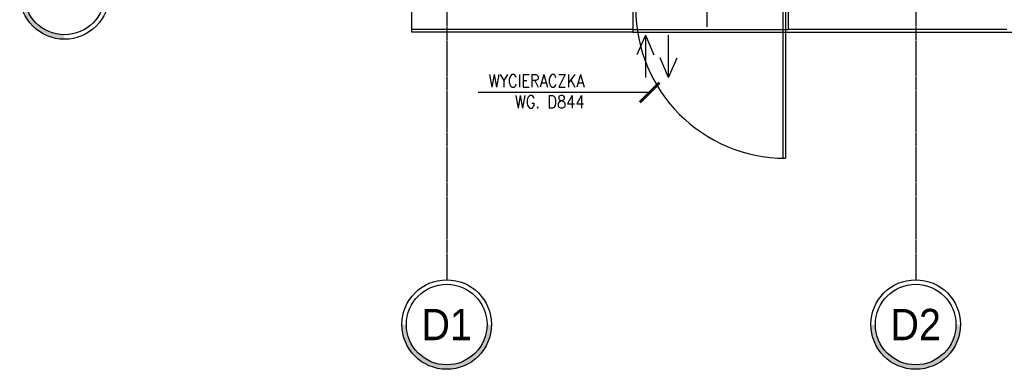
# Model space of a CAD drawing. Header units: inches. Extents: x 788 to 26783, y -4103 to 21.
# Tile 24 of 101: x 3784 to 4487, y -4103 to -3853. Entities that reach past the tile are written whole.
import ezdxf
from ezdxf.enums import TextEntityAlignment as Align

# ---------------------------------------------------------------- set-up
doc = ezdxf.new("R2010")
doc.units = ezdxf.units.IN
doc.header["$MEASUREMENT"] = 0
for name, pattern in [('CENTER', [2, 1.25, -0.25, 0.25, -0.25]), ('DASHED', [0.75, 0.5, -0.25]), ('DASHED2', [0.375, 0.25, -0.125])]:
    doc.linetypes.add(name, pattern=pattern)
for name, color, linetype in [('Drz---drzwi', 5, 'Continuous'), ('Fas-metal-widok', 8, 'Continuous'), ('Ins-went', 141, 'Continuous'), ('Opis-wykonczen', 2, 'Continuous'), ('Os-osie glowne', 1, 'CENTER'), ('Os-osie-opis', 2, 'Continuous'), ('Sc-izolacja term-styropian', 151, 'STYROPIAN-KA'), ('W-idok nad', 5, 'DASHED2')]:
    doc.layers.add(name, color=color, linetype=linetype)
doc.styles.add('dwg_opis duży', font='ARIAL.TTF', dxfattribs={"width": 0.9})
doc.styles.add('ROMANS', font='romans', dxfattribs={"width": 0.85})
doc.linetypes.add('STYROPIAN-KA', pattern='A,0.0001,-0.1,[135,ltypeshp.shx,S=0.1,R=0,X=-0.1,Y=0],0,[135,ltypeshp.shx,S=0.1,R=180,X=0.1,Y=0],-0.1', length=0.2001)
doc.dimstyles.new('CHMIELNA', dxfattribs={"dimscale": 3.5, "dimtxt": 4, "dimasz": 1.5, "dimexe": 3, "dimexo": 0, "dimgap": 1, "dimtad": 1, "dimdec": 1, "dimrnd": 0.5, "dimzin": 12, "dimdsep": 46, "dimtxsty": 'ROMANS', "dimblk": 'DIMTICK', "dimcen": 0.09, "dimse1": 1, "dimse2": 1, "dimclrd": 143, "dimclrt": 53, "dimadec": 0, "dimazin": 0, "dimtfac": 1, "dimtdec": 1, "dimtix": 1, "dimtmove": 2, "dimatfit": 2, "dimldrblk": 'ARCHTICK', "dimfxl": 0, "dimtolj": 1, "dimtzin": 0, "dimarcsym": 0})

# ---------------------------------------------------------------- blocks, each defined once
blk = doc.blocks.new('_opis_osi_liczbowy')
blk.add_hatch(color=256).paths.add_polyline_path([(32, 32), (32, 28.8, -1), (32, -28.8), (32, -32, 1)])
for radius in [32, 28.8]:
    blk.add_circle((32, 0), radius)
at = {"style": 'dwg_opis duży', "width": 0.9}
blk.add_attdef('AXNAMEH', text='', height=22.4, rotation=90, dxfattribs=at).set_placement((32, 0), align=Align.MIDDLE_CENTER)
blk = doc.blocks.new('_opis_osi')
blk.add_hatch(color=256).paths.add_polyline_path([(32, -32), (28.8, -32, -1), (-28.8, -32), (-32, -32, 1)])
for radius in [32, 28.8]:
    blk.add_circle((0, -32), radius)
at = {"style": 'dwg_opis duży', "width": 0.9}
blk.add_attdef('AXNAMEV', text='', height=22.4, rotation=90, dxfattribs=at).set_placement((0, -32), align=Align.MIDDLE_CENTER)
blk = doc.blocks.new('_khjxfkljhkfh')
at = {"ltscale": 7}
for p, q in [((-61, -23), (-61, 34)), ((-7, -10), (-7, -116.98)), ((-5, -10), (-5, -117))]:
    blk.add_line(p, q, dxfattribs=at)
for points in [[(0, 0), (-5, 0), (-5, -10), (0, -10)], [(-112, 0), (-117, 0), (-117, -10), (-112, -10)]]:
    blk.add_lwpolyline(points, close=True, dxfattribs=at)
blk.add_lwpolyline([(-5, -10), (-117, -10)], dxfattribs=at)
blk.add_arc((-5, -10), 107, 180, 270)
blk = doc.blocks.new('_STRZAŁKA_WENT')
for q in [(-6.02, -14.01), (0, -30.24), (6.02, -14.01)]:
    blk.add_line((0, 0), q)
blk = doc.blocks.new('DIMTICK')
for p, q in [((0, 1), (0, -1)), ((-1, 0), (1, 0))]:
    blk.add_line(p, q)
at = {"const_width": 0.141}
blk.add_lwpolyline([(0.707, 0.707), (-0.707, -0.707)], dxfattribs=at)

msp = doc.modelspace()

# ---------------------------------------------------------------- linework, layer by layer
at = {"layer": 'Fas-metal-widok', "ltscale": 0.5}
msp.add_lwpolyline([(4221.93, -3860.03), (4221.93, -3862.03), (4063.93, -3862.03), (4063.93, -3860.03)], dxfattribs=at)
at = {"layer": 'Fas-metal-widok', "linetype": 'DASHED', "ltscale": 0.5}
msp.add_lwpolyline([(4221.93, -3862.03), (5105.93, -3862.03)], dxfattribs=at)
at = {"layer": 'Os-osie glowne'}
for points in [[(4088.93, -2460.03), (4088.93, -4022.92)], [(4423.93, -2460.03), (4423.93, -4022.92)]]:
    msp.add_lwpolyline(points, dxfattribs=at)
at = {"layer": 'Os-osie-opis'}
for points in [[(4088.93, -4022.92), (4088.93, -4038.92)], [(4423.93, -4022.92), (4423.93, -4038.92)]]:
    msp.add_lwpolyline(points, dxfattribs=at)
at = {"layer": 'Sc-izolacja term-styropian', "linetype": 'ByBlock'}
for p, q in [((4063.93, -3860.03), (4063.93, -3657.03)), ((4221.93, -3860.03), (4063.93, -3860.03)), ((4488.93, -3860.03), (4332.93, -3860.03))]:
    msp.add_line(p, q, dxfattribs=at)
for points in [[(4221.93, -3845.03), (4221.93, -3860.03)], [(4332.93, -3845.03), (4332.93, -3860.03)]]:
    msp.add_lwpolyline(points, dxfattribs=at)
at = {"layer": 'W-idok nad'}
msp.add_lwpolyline([(4221.93, -3860.03), (4332.93, -3860.03)], dxfattribs=at)

# ---------------------------------------------------------------- block references
at = {"layer": 'Drz---drzwi'}
msp.add_blockref('_khjxfkljhkfh', (4335.93, -3835.03), dxfattribs=at)
at = {"layer": 'Ins-went', "xscale": -1}
msp.add_blockref('_STRZAŁKA_WENT', (4230.88, -3864.1), dxfattribs=at)
at = {"layer": 'Ins-went', "rotation": 180}
msp.add_blockref('_STRZAŁKA_WENT', (4247.46, -3894.34), dxfattribs=at)
at = {"layer": 'Os-osie-opis'}
ref = msp.add_blockref('_opis_osi', (3847.93, -3835.03), dxfattribs=dict(at, rotation=270))
ref.add_attrib('AXNAMEV', 'DA', dxfattribs={"layer": '0', "height": 22.4, "style": 'dwg_opis duży', "width": 0.9}).set_placement((3816.09, -3835.03), align=Align.MIDDLE_CENTER)
ref = msp.add_blockref('_opis_osi_liczbowy', (4088.93, -4038.92), dxfattribs=dict(at, rotation=270))
ref.add_attrib('AXNAMEH', 'D1', dxfattribs={"layer": '0', "height": 22.4, "style": 'dwg_opis duży', "width": 0.9}).set_placement((4088.93, -4070.91), align=Align.MIDDLE_CENTER)
ref = msp.add_blockref('_opis_osi_liczbowy', (4423.93, -4038.92), dxfattribs=dict(at, rotation=270))
ref.add_attrib('AXNAMEH', 'D2', dxfattribs={"layer": '0', "height": 22.4, "style": 'dwg_opis duży', "width": 0.9}).set_placement((4423.93, -4070.91), align=Align.MIDDLE_CENTER)

# ---------------------------------------------------------------- texts
at = {"layer": 'Opis-wykonczen', "insert": (4187.41, -3892.24), "char_height": 9, "width": 650.8448, "attachment_point": 3, "rotation": 0, "style": 'ROMANS'}
msp.add_mtext('WYCIERACZKA\\PWG. D844', dxfattribs=at)

# ---------------------------------------------------------------- leaders
at = {"layer": 'Opis-wykonczen'}
msp.add_leader([(4233.93, -3905.03), (4187.99, -3905.01), (4111.47, -3905.03)], dimstyle='CHMIELNA', override={"dimasz": 4, "dimgap": 1, "dimtad": 0, "dimclrd": 256}, dxfattribs=at)

doc.saveas('drawing.dxf')
